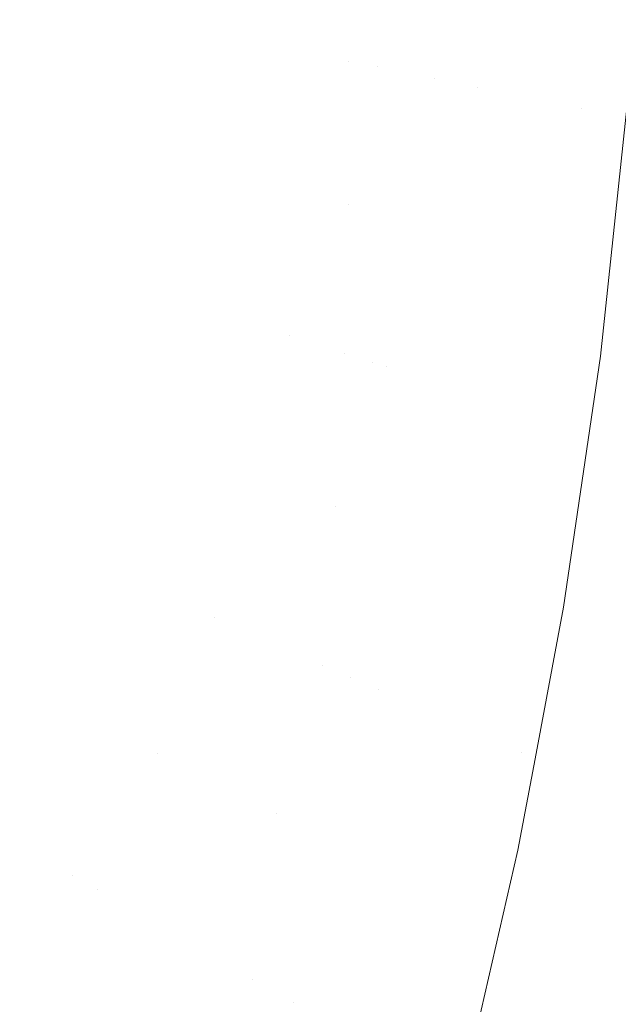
# Model space of a CAD drawing. Header units: centimetres. Extents: x -17.1 to 18.2, y 4.2 to 6.
# Tile 247 of 256: x 6.3812 to 6.4224, y 4.5993 to 4.6671. Entities that reach past the tile are written whole.
import ezdxf

# ---------------------------------------------------------------- set-up
doc = ezdxf.new("R2010")
doc.units = ezdxf.units.CM
doc.header["$LTSCALE"] = 2.54
doc.layers.add('Lucido design-1', color=7, linetype='Continuous')

# ---------------------------------------------------------------- blocks, each defined once
blk = doc.blocks.new('Gruppo-3-1')
at = {"color": 7, "linetype": 'Continuous', "lineweight": 9}
blk.add_3dface([(-17.020308, 5.900212, -2276.22217), (-17.020308, 4.300212, -2276.22217), (18.147234, 4.300212, -2276.22217), (18.147234, 5.900212, -2276.22217)], dxfattribs=at)
for points, invisible_edges in [([(18.147234, 5.900212, -2277.02217), (6.24222, 4.401209, -2277.02217), (6.247738, 4.402007, -2277.02217)], 9), ([(6.24222, 4.401209, -2277.02217), (18.147234, 5.900212, -2277.02217), (18.147234, 4.300212, -2277.02217)], 9), ([(18.147234, 5.900212, -2277.02217), (6.247738, 4.402007, -2277.02217), (6.250767, 4.402575, -2277.02217)], 9), ([(6.250767, 4.402575, -2277.02217), (6.253268, 4.403044, -2277.02217), (18.147234, 5.900212, -2277.02217)], 10), ([(18.147234, 5.900212, -2277.02217), (6.253268, 4.403044, -2277.02217), (6.258817, 4.404324, -2277.02217)], 9), ([(18.147234, 5.900212, -2277.02217), (6.258817, 4.404324, -2277.02217), (6.26439, 4.405856, -2277.02217)], 9), ([(18.147234, 5.900212, -2277.02217), (6.26439, 4.405856, -2277.02217), (6.269994, 4.407647, -2277.02217)], 9), ([(18.147234, 5.900212, -2277.02217), (6.269994, 4.407647, -2277.02217), (6.275634, 4.409711, -2277.02217)], 9), ([(18.147234, 5.900212, -2277.02217), (6.275634, 4.409711, -2277.02217), (6.281313, 4.412058, -2277.02217)], 9), ([(18.147234, 5.900212, -2277.02217), (6.281313, 4.412058, -2277.02217), (6.287038, 4.414703, -2277.02217)], 9), ([(18.147234, 5.900212, -2277.02217), (6.287038, 4.414703, -2277.02217), (6.292811, 4.417664, -2277.02217)], 9), ([(18.147234, 5.900212, -2277.02217), (6.292811, 4.417664, -2277.02217), (6.298004, 4.420601, -2277.02217), (6.298635, 4.420958, -2277.02217)], 9), ([(18.147234, 5.900212, -2277.02217), (6.298635, 4.420958, -2277.02217), (6.304513, 4.424607, -2277.02217)], 9), ([(18.147234, 5.900212, -2277.02217), (6.304513, 4.424607, -2277.02217), (6.310445, 4.428633, -2277.02217)], 9), ([(18.147234, 5.900212, -2277.02217), (6.310445, 4.428633, -2277.02217), (6.316431, 4.433061, -2277.02217)], 9), ([(18.147234, 5.900212, -2277.02217), (6.316431, 4.433061, -2277.02217), (6.319508, 4.435537, -2277.02217), (6.322469, 4.437919, -2277.02217)], 9), ([(18.147234, 5.900212, -2277.02217), (6.322469, 4.437919, -2277.02217), (6.328555, 4.443236, -2277.02217)], 9), ([(18.147234, 5.900212, -2277.02217), (6.328555, 4.443236, -2277.02217), (6.334685, 4.449043, -2277.02217)], 9), ([(18.147234, 5.900212, -2277.02217), (6.334685, 4.449043, -2277.02217), (6.340848, 4.455373, -2277.02217)], 9), ([(18.147234, 5.900212, -2277.02217), (6.340848, 4.455373, -2277.02217), (6.347034, 4.462262, -2277.02217)], 9), ([(18.147234, 5.900212, -2277.02217), (6.347034, 4.462262, -2277.02217), (6.353228, 4.469745, -2277.02217)], 9), ([(18.147234, 5.900212, -2277.02217), (6.353228, 4.469745, -2277.02217), (6.356636, 4.474215, -2277.02217)], 9), ([(6.356636, 4.474215, -2277.02217), (6.359413, 4.477858, -2277.02217), (18.147234, 5.900212, -2277.02217)], 10), ([(18.147234, 5.900212, -2277.02217), (6.359413, 4.477858, -2277.02217), (6.365564, 4.486638, -2277.02217)], 9), ([(6.365564, 4.486638, -2277.02217), (6.369371, 4.492466, -2277.02217), (18.147234, 5.900212, -2277.02217)], 10), ([(18.147234, 5.900212, -2277.02217), (6.369371, 4.492466, -2277.02217), (6.371905, 4.496635, -2277.02217)], 9), ([(6.371905, 4.496635, -2277.02217), (6.375446, 4.502463, -2277.02217), (18.147234, 5.900212, -2277.02217)], 10), ([(18.147234, 5.900212, -2277.02217), (6.375446, 4.502463, -2277.02217), (6.381366, 4.513153, -2277.02217)], 9), ([(18.147234, 5.900212, -2277.02217), (6.381366, 4.513153, -2277.02217), (6.384928, 4.520239, -2277.02217)], 9), ([(6.384928, 4.520239, -2277.02217), (6.387131, 4.52462, -2277.02217), (18.147234, 5.900212, -2277.02217)], 10), ([(18.147234, 5.900212, -2277.02217), (6.387131, 4.52462, -2277.02217), (6.392692, 4.536882, -2277.02217)], 9), ([(6.392692, 4.536882, -2277.02217), (6.397999, 4.549945, -2277.02217), (18.147234, 5.900212, -2277.02217)], 10), ([(18.147234, 5.900212, -2277.02217), (6.397999, 4.549945, -2277.02217), (6.402994, 4.563808, -2277.02217)], 9), ([(18.147234, 5.900212, -2277.02217), (6.402994, 4.563808, -2277.02217), (6.404562, 4.568772, -2277.02217)], 9), ([(6.404562, 4.568772, -2277.02217), (6.40762, 4.578454, -2277.02217), (18.147234, 5.900212, -2277.02217)], 10), ([(6.40762, 4.578454, -2277.02217), (6.411813, 4.59385, -2277.02217), (18.147234, 5.900212, -2277.02217)], 10), ([(6.411813, 4.59385, -2277.02217), (6.415513, 4.609947, -2277.02217), (18.147234, 5.900212, -2277.02217)], 10), ([(6.415513, 4.609947, -2277.02217), (6.416693, 4.616227, -2277.02217), (18.147234, 5.900212, -2277.02217)], 10), ([(6.416693, 4.616227, -2277.02217), (6.418658, 4.626677, -2277.02217), (18.147234, 5.900212, -2277.02217)], 10), ([(6.418658, 4.626677, -2277.02217), (6.421195, 4.643954, -2277.02217), (18.147234, 5.900212, -2277.02217)], 10), ([(18.147234, 5.900212, -2277.02217), (6.421195, 4.643954, -2277.02217), (6.422938, 4.660392, -2277.02217)], 9), ([(6.411407, 4.700212, -2277.020119), (6.409764, 4.663058, -2277.020128), (6.41002, 4.68227, -2277.019806)], 11), ([(6.411407, 4.700212, -2277.020119), (6.412441, 4.700212, -2277.020436), (6.410761, 4.662856, -2277.020427), (6.409764, 4.663058, -2277.020128)], 14), ([(6.411762, 4.662654, -2277.020704), (6.410761, 4.662856, -2277.020427), (6.412441, 4.700212, -2277.020436), (6.413422, 4.700212, -2277.020694)], 11), ([(6.412767, 4.662451, -2277.020957), (6.411762, 4.662654, -2277.020704), (6.413422, 4.700212, -2277.020694), (6.414279, 4.700212, -2277.02092)], 11), ([(6.414279, 4.700212, -2277.02092), (6.414435, 4.700212, -2277.020954), (6.412767, 4.662451, -2277.020957)], 10), ([(6.413776, 4.662247, -2277.021186), (6.412767, 4.662451, -2277.020957), (6.414435, 4.700212, -2277.020954), (6.416102, 4.700212, -2277.02132)], 11), ([(6.416102, 4.700212, -2277.02132), (6.416474, 4.700212, -2277.021386), (6.414788, 4.662042, -2277.021392), (6.413776, 4.662247, -2277.021186)], 14), ([(6.415803, 4.661837, -2277.021574), (6.414788, 4.662042, -2277.021392), (6.416474, 4.700212, -2277.021386), (6.417912, 4.700212, -2277.02164)], 11), ([(6.417912, 4.700212, -2277.02164), (6.418525, 4.700212, -2277.021723), (6.416821, 4.661631, -2277.021731), (6.415803, 4.661837, -2277.021574)], 14), ([(6.417841, 4.661424, -2277.021865), (6.416821, 4.661631, -2277.021731), (6.418525, 4.700212, -2277.021723), (6.419709, 4.700212, -2277.021883)], 11), ([(6.419709, 4.700212, -2277.021883), (6.420585, 4.700212, -2277.021966), (6.418863, 4.661218, -2277.021975), (6.417841, 4.661424, -2277.021865)], 14), ([(6.419886, 4.661011, -2277.02206), (6.418863, 4.661218, -2277.021975), (6.420585, 4.700212, -2277.021966), (6.421497, 4.700212, -2277.022051)], 11), ([(6.421617, 4.700212, -2277.022058), (6.423276, 4.700212, -2277.022146), (6.420911, 4.660804, -2277.022121), (6.419886, 4.661011, -2277.02206)], 14), ([(6.421497, 4.700212, -2277.022051), (6.421617, 4.700212, -2277.022058), (6.419886, 4.661011, -2277.02206)], 10), ([(6.421936, 4.660596, -2277.022158), (6.420911, 4.660804, -2277.022121), (6.423276, 4.700212, -2277.022146), (6.423685, 4.700212, -2277.022153)], 11), ([(6.421936, 4.660596, -2277.022158), (6.423685, 4.700212, -2277.022153), (6.424712, 4.697506, -2277.02217), (6.424255, 4.679716, -2277.02217)], 11), ([(6.403655, 4.673768, -2277.017404), (6.405109, 4.682749, -2277.017858), (6.403894, 4.664245, -2277.017858)], 11), ([(6.405109, 4.682749, -2277.017858), (6.406079, 4.682655, -2277.018292), (6.404857, 4.66405, -2277.018292), (6.403894, 4.664245, -2277.017858)], 15), ([(6.405827, 4.663854, -2277.018703), (6.404857, 4.66405, -2277.018292), (6.406079, 4.682655, -2277.018292), (6.407055, 4.68256, -2277.018703)], 15), ([(6.407055, 4.68256, -2277.018703), (6.408038, 4.682464, -2277.019093), (6.406803, 4.663657, -2277.019093), (6.405827, 4.663854, -2277.018703)], 15), ([(6.407785, 4.663458, -2277.019461), (6.406803, 4.663657, -2277.019093), (6.408038, 4.682464, -2277.019093), (6.409026, 4.682367, -2277.019461)], 15), ([(6.409026, 4.682367, -2277.019461), (6.41002, 4.68227, -2277.019806), (6.408772, 4.663258, -2277.019806), (6.407785, 4.663458, -2277.019461)], 15), ([(6.409764, 4.663058, -2277.020128), (6.408772, 4.663258, -2277.019806), (6.41002, 4.68227, -2277.019806)], 11), ([(6.424255, 4.679716, -2277.02217), (6.423073, 4.661673, -2277.02217), (6.422938, 4.660392, -2277.02217), (6.421936, 4.660596, -2277.022158)], 12), ([(6.391054, 4.675644, -2277.008989), (6.390387, 4.666976, -2277.008989), (6.388744, 4.667308, -2277.007509), (6.389405, 4.67589, -2277.007509)], 15), ([(6.392745, 4.675393, -2277.010405), (6.392071, 4.666636, -2277.010405), (6.390387, 4.666976, -2277.008989), (6.391054, 4.675644, -2277.008989)], 15), ([(6.394475, 4.675135, -2277.011756), (6.393794, 4.666287, -2277.011756), (6.392071, 4.666636, -2277.010405), (6.392745, 4.675393, -2277.010405)], 15), ([(6.396242, 4.674872, -2277.013037), (6.395554, 4.665931, -2277.013037), (6.393794, 4.666287, -2277.011756), (6.394475, 4.675135, -2277.011756)], 15), ([(6.398046, 4.674603, -2277.014245), (6.397351, 4.665568, -2277.014245), (6.395554, 4.665931, -2277.013037), (6.396242, 4.674872, -2277.013037)], 15), ([(6.399884, 4.67433, -2277.015378), (6.399181, 4.665198, -2277.015378), (6.397351, 4.665568, -2277.014245), (6.398046, 4.674603, -2277.014245)], 15), ([(6.401755, 4.674051, -2277.016431), (6.401044, 4.664821, -2277.016431), (6.399181, 4.665198, -2277.015378), (6.399884, 4.67433, -2277.015378)], 15), ([(6.403655, 4.673768, -2277.017404), (6.402937, 4.664438, -2277.017404), (6.401044, 4.664821, -2277.016431), (6.401755, 4.674051, -2277.016431)], 15), ([(6.403894, 4.664245, -2277.017858), (6.402937, 4.664438, -2277.017404), (6.403655, 4.673768, -2277.017404)], 11), ([(6.38033, 4.660439, -2276.999294), (6.381177, 4.668839, -2276.999294), (6.382601, 4.668551, -2277.001035), (6.381746, 4.660074, -2277.001035)], 15), ([(6.381746, 4.660074, -2277.001035), (6.382601, 4.668551, -2277.001035), (6.38407, 4.668254, -2277.00273), (6.383208, 4.659697, -2277.00273)], 15), ([(6.383208, 4.659697, -2277.00273), (6.38407, 4.668254, -2277.00273), (6.385585, 4.667947, -2277.004376), (6.384714, 4.659309, -2277.004376)], 15), ([(6.384714, 4.659309, -2277.004376), (6.385585, 4.667947, -2277.004376), (6.387143, 4.667632, -2277.005971), (6.386263, 4.65891, -2277.005971)], 15), ([(6.386263, 4.65891, -2277.005971), (6.387143, 4.667632, -2277.005971), (6.388744, 4.667308, -2277.007509), (6.387856, 4.658499, -2277.007509)], 15), ([(6.387856, 4.658499, -2277.007509), (6.388744, 4.667308, -2277.007509), (6.390387, 4.666976, -2277.008989), (6.38949, 4.658078, -2277.008989)], 15), ([(6.38949, 4.658078, -2277.008989), (6.390387, 4.666976, -2277.008989), (6.392071, 4.666636, -2277.010405), (6.391164, 4.657646, -2277.010405)], 15), ([(6.391164, 4.657646, -2277.010405), (6.392071, 4.666636, -2277.010405), (6.393794, 4.666287, -2277.011756), (6.392878, 4.657205, -2277.011756)], 15), ([(6.392878, 4.657205, -2277.011756), (6.393794, 4.666287, -2277.011756), (6.395554, 4.665931, -2277.013037), (6.394629, 4.656753, -2277.013037)], 15), ([(6.394629, 4.656753, -2277.013037), (6.395554, 4.665931, -2277.013037), (6.397351, 4.665568, -2277.014245), (6.396415, 4.656293, -2277.014245)], 15), ([(6.396415, 4.656293, -2277.014245), (6.397351, 4.665568, -2277.014245), (6.399181, 4.665198, -2277.015378), (6.398236, 4.655823, -2277.015378)], 15), ([(6.398236, 4.655823, -2277.015378), (6.399181, 4.665198, -2277.015378), (6.401044, 4.664821, -2277.016431), (6.400089, 4.655346, -2277.016431)], 15), ([(6.400089, 4.655346, -2277.016431), (6.401044, 4.664821, -2277.016431), (6.402937, 4.664438, -2277.017404), (6.401971, 4.654861, -2277.017404)], 15), ([(6.402923, 4.654615, -2277.017858), (6.401971, 4.654861, -2277.017404), (6.402937, 4.664438, -2277.017404), (6.403894, 4.664245, -2277.017858)], 15), ([(6.403894, 4.664245, -2277.017858), (6.404857, 4.66405, -2277.018292), (6.403881, 4.654368, -2277.018292), (6.402923, 4.654615, -2277.017858)], 15), ([(6.403881, 4.654368, -2277.018292), (6.404857, 4.66405, -2277.018292), (6.405827, 4.663854, -2277.018703)], 11), ([(6.403881, 4.654368, -2277.018292), (6.405827, 4.663854, -2277.018703), (6.403591, 4.644143, -2277.018703)], 11), ([(6.405827, 4.663854, -2277.018703), (6.406803, 4.663657, -2277.019093), (6.404555, 4.643839, -2277.019093), (6.403591, 4.644143, -2277.018703)], 15), ([(6.405524, 4.643533, -2277.019461), (6.404555, 4.643839, -2277.019093), (6.406803, 4.663657, -2277.019093), (6.407785, 4.663458, -2277.019461)], 15), ([(6.407785, 4.663458, -2277.019461), (6.408772, 4.663258, -2277.019806), (6.406499, 4.643225, -2277.019806), (6.405524, 4.643533, -2277.019461)], 15), ([(6.406499, 4.643225, -2277.019806), (6.409764, 4.663058, -2277.020128), (6.403989, 4.621841, -2277.020128)], 11), ([(6.409764, 4.663058, -2277.020128), (6.410761, 4.662856, -2277.020427), (6.404955, 4.621416, -2277.020427), (6.403989, 4.621841, -2277.020128)], 15), ([(6.405925, 4.620989, -2277.020704), (6.404955, 4.621416, -2277.020427), (6.410761, 4.662856, -2277.020427), (6.411762, 4.662654, -2277.020704)], 15), ([(6.406499, 4.643225, -2277.019806), (6.408772, 4.663258, -2277.019806), (6.409764, 4.663058, -2277.020128)], 11), ([(6.411762, 4.662654, -2277.020704), (6.412767, 4.662451, -2277.020957), (6.406898, 4.62056, -2277.020957), (6.405925, 4.620989, -2277.020704)], 15), ([(6.407875, 4.62013, -2277.021186), (6.406898, 4.62056, -2277.020957), (6.412767, 4.662451, -2277.020957), (6.413776, 4.662247, -2277.021186)], 15), ([(6.413776, 4.662247, -2277.021186), (6.414788, 4.662042, -2277.021392), (6.408856, 4.619698, -2277.021392), (6.407875, 4.62013, -2277.021186)], 15), ([(6.409839, 4.619265, -2277.021574), (6.408856, 4.619698, -2277.021392), (6.414788, 4.662042, -2277.021392), (6.415803, 4.661837, -2277.021574)], 15), ([(6.415803, 4.661837, -2277.021574), (6.416821, 4.661631, -2277.021731), (6.410825, 4.618831, -2277.021731), (6.409839, 4.619265, -2277.021574)], 15), ([(6.411813, 4.618396, -2277.021865), (6.410825, 4.618831, -2277.021731), (6.416821, 4.661631, -2277.021731), (6.417841, 4.661424, -2277.021865)], 15), ([(6.417841, 4.661424, -2277.021865), (6.418863, 4.661218, -2277.021975), (6.412802, 4.61796, -2277.021975), (6.411813, 4.618396, -2277.021865)], 15), ([(6.413794, 4.617524, -2277.02206), (6.412802, 4.61796, -2277.021975), (6.418863, 4.661218, -2277.021975), (6.419886, 4.661011, -2277.02206)], 15), ([(6.419886, 4.661011, -2277.02206), (6.420911, 4.660804, -2277.022121), (6.414786, 4.617087, -2277.022121), (6.413794, 4.617524, -2277.02206)], 15), ([(6.415779, 4.616649, -2277.022158), (6.414786, 4.617087, -2277.022121), (6.420911, 4.660804, -2277.022121), (6.421936, 4.660596, -2277.022158)], 15), ([(6.381746, 4.660074, -2277.001035), (6.380654, 4.651387, -2277.001035), (6.379248, 4.651831, -2276.999294), (6.38033, 4.660439, -2276.999294)], 15), ([(6.383208, 4.659697, -2277.00273), (6.382105, 4.650928, -2277.00273), (6.380654, 4.651387, -2277.001035), (6.381746, 4.660074, -2277.001035)], 15), ([(6.421195, 4.643954, -2277.02217), (6.418658, 4.626677, -2277.02217), (6.415779, 4.616649, -2277.022158), (6.421936, 4.660596, -2277.022158)], 14), ([(6.421936, 4.660596, -2277.022158), (6.422938, 4.660392, -2277.02217), (6.421195, 4.643954, -2277.02217)], 9), ([(6.384714, 4.659309, -2277.004376), (6.3836, 4.650456, -2277.004376), (6.382105, 4.650928, -2277.00273), (6.383208, 4.659697, -2277.00273)], 15), ([(6.386263, 4.65891, -2277.005971), (6.385139, 4.64997, -2277.005971), (6.3836, 4.650456, -2277.004376), (6.384714, 4.659309, -2277.004376)], 15), ([(6.387856, 4.658499, -2277.007509), (6.38672, 4.649471, -2277.007509), (6.385139, 4.64997, -2277.005971), (6.386263, 4.65891, -2277.005971)], 15), ([(6.38949, 4.658078, -2277.008989), (6.388343, 4.648959, -2277.008989), (6.38672, 4.649471, -2277.007509), (6.387856, 4.658499, -2277.007509)], 15), ([(6.391164, 4.657646, -2277.010405), (6.390006, 4.648433, -2277.010405), (6.388343, 4.648959, -2277.008989), (6.38949, 4.658078, -2277.008989)], 15), ([(6.392878, 4.657205, -2277.011756), (6.391707, 4.647896, -2277.011756), (6.390006, 4.648433, -2277.010405), (6.391164, 4.657646, -2277.010405)], 15), ([(6.394629, 4.656753, -2277.013037), (6.393446, 4.647347, -2277.013037), (6.391707, 4.647896, -2277.011756), (6.392878, 4.657205, -2277.011756)], 15), ([(6.396415, 4.656293, -2277.014245), (6.39522, 4.646787, -2277.014245), (6.393446, 4.647347, -2277.013037), (6.394629, 4.656753, -2277.013037)], 15), ([(6.398236, 4.655823, -2277.015378), (6.397028, 4.646216, -2277.015378), (6.39522, 4.646787, -2277.014245), (6.396415, 4.656293, -2277.014245)], 15), ([(6.400089, 4.655346, -2277.016431), (6.398867, 4.645635, -2277.016431), (6.397028, 4.646216, -2277.015378), (6.398236, 4.655823, -2277.015378)], 15), ([(6.399799, 4.645341, -2277.016928), (6.398867, 4.645635, -2277.016431), (6.400089, 4.655346, -2277.016431), (6.401971, 4.654861, -2277.017404)], 15), ([(6.401971, 4.654861, -2277.017404), (6.400737, 4.645045, -2277.017404), (6.399799, 4.645341, -2277.016928)], 11), ([(6.401682, 4.644746, -2277.017858), (6.400737, 4.645045, -2277.017404), (6.401971, 4.654861, -2277.017404), (6.402923, 4.654615, -2277.017858)], 15), ([(6.402923, 4.654615, -2277.017858), (6.403881, 4.654368, -2277.018292), (6.402633, 4.644446, -2277.018292), (6.401682, 4.644746, -2277.017858)], 15), ([(6.403591, 4.644143, -2277.018703), (6.402633, 4.644446, -2277.018292), (6.403881, 4.654368, -2277.018292)], 11), ([(6.379305, 4.6425, -2277.001035), (6.380654, 4.651387, -2277.001035), (6.382105, 4.650928, -2277.00273), (6.380744, 4.641958, -2277.00273)], 15), ([(6.380744, 4.641958, -2277.00273), (6.382105, 4.650928, -2277.00273), (6.3836, 4.650456, -2277.004376), (6.382226, 4.6414, -2277.004376)], 15), ([(6.382226, 4.6414, -2277.004376), (6.3836, 4.650456, -2277.004376), (6.385139, 4.64997, -2277.005971), (6.383751, 4.640826, -2277.005971)], 15), ([(6.383751, 4.640826, -2277.005971), (6.385139, 4.64997, -2277.005971), (6.38672, 4.649471, -2277.007509), (6.385319, 4.640235, -2277.007509)], 15), ([(6.385319, 4.640235, -2277.007509), (6.38672, 4.649471, -2277.007509), (6.388343, 4.648959, -2277.008989), (6.386927, 4.63963, -2277.008989)], 15), ([(6.386927, 4.63963, -2277.008989), (6.388343, 4.648959, -2277.008989), (6.390006, 4.648433, -2277.010405), (6.388575, 4.639009, -2277.010405)], 15), ([(6.388575, 4.639009, -2277.010405), (6.390006, 4.648433, -2277.010405), (6.391707, 4.647896, -2277.011756), (6.390262, 4.638374, -2277.011756)], 15), ([(6.390262, 4.638374, -2277.011756), (6.391707, 4.647896, -2277.011756), (6.393446, 4.647347, -2277.013037), (6.391985, 4.637725, -2277.013037)], 15), ([(6.391985, 4.637725, -2277.013037), (6.393446, 4.647347, -2277.013037), (6.39522, 4.646787, -2277.014245), (6.393744, 4.637063, -2277.014245)], 15), ([(6.393744, 4.637063, -2277.014245), (6.39522, 4.646787, -2277.014245), (6.397028, 4.646216, -2277.015378), (6.395536, 4.636388, -2277.015378)], 15), ([(6.395536, 4.636388, -2277.015378), (6.397028, 4.646216, -2277.015378), (6.398867, 4.645635, -2277.016431), (6.39736, 4.635701, -2277.016431)], 15), ([(6.398283, 4.635354, -2277.016928), (6.39736, 4.635701, -2277.016431), (6.398867, 4.645635, -2277.016431), (6.399799, 4.645341, -2277.016928)], 15), ([(6.399799, 4.645341, -2277.016928), (6.400737, 4.645045, -2277.017404), (6.399213, 4.635004, -2277.017404), (6.398283, 4.635354, -2277.016928)], 15), ([(6.40015, 4.634651, -2277.017858), (6.399213, 4.635004, -2277.017404), (6.400737, 4.645045, -2277.017404), (6.401682, 4.644746, -2277.017858)], 15), ([(6.401682, 4.644746, -2277.017858), (6.402633, 4.644446, -2277.018292), (6.401093, 4.634296, -2277.018292), (6.40015, 4.634651, -2277.017858)], 15), ([(6.402042, 4.633938, -2277.018703), (6.401093, 4.634296, -2277.018292), (6.402633, 4.644446, -2277.018292), (6.403591, 4.644143, -2277.018703)], 15), ([(6.403591, 4.644143, -2277.018703), (6.404555, 4.643839, -2277.019093), (6.402998, 4.633579, -2277.019093), (6.402042, 4.633938, -2277.018703)], 15), ([(6.402998, 4.633579, -2277.019093), (6.404555, 4.643839, -2277.019093), (6.405524, 4.643533, -2277.019461)], 11), ([(6.402998, 4.633579, -2277.019093), (6.405524, 4.643533, -2277.019461), (6.402073, 4.622686, -2277.019461)], 11), ([(6.405524, 4.643533, -2277.019461), (6.406499, 4.643225, -2277.019806), (6.403029, 4.622265, -2277.019806), (6.402073, 4.622686, -2277.019461)], 15), ([(6.403989, 4.621841, -2277.020128), (6.403029, 4.622265, -2277.019806), (6.406499, 4.643225, -2277.019806)], 11), ([(6.382226, 4.6414, -2277.004376), (6.38057, 4.632155, -2277.004376), (6.379104, 4.632801, -2277.00273), (6.380744, 4.641958, -2277.00273)], 15), ([(6.383751, 4.640826, -2277.005971), (6.382079, 4.63149, -2277.005971), (6.38057, 4.632155, -2277.004376), (6.382226, 4.6414, -2277.004376)], 15), ([(6.385319, 4.640235, -2277.007509), (6.38363, 4.630807, -2277.007509), (6.382079, 4.63149, -2277.005971), (6.383751, 4.640826, -2277.005971)], 15), ([(6.386927, 4.63963, -2277.008989), (6.385222, 4.630107, -2277.008989), (6.38363, 4.630807, -2277.007509), (6.385319, 4.640235, -2277.007509)], 15), ([(6.388575, 4.639009, -2277.010405), (6.386852, 4.629388, -2277.010405), (6.385222, 4.630107, -2277.008989), (6.386927, 4.63963, -2277.008989)], 15), ([(6.390262, 4.638374, -2277.011756), (6.388521, 4.628654, -2277.011756), (6.386852, 4.629388, -2277.010405), (6.388575, 4.639009, -2277.010405)], 15), ([(6.391985, 4.637725, -2277.013037), (6.390226, 4.627903, -2277.013037), (6.388521, 4.628654, -2277.011756), (6.390262, 4.638374, -2277.011756)], 15), ([(6.393744, 4.637063, -2277.014245), (6.391966, 4.627136, -2277.014245), (6.390226, 4.627903, -2277.013037), (6.391985, 4.637725, -2277.013037)], 15), ([(6.395536, 4.636388, -2277.015378), (6.39374, 4.626355, -2277.015378), (6.391966, 4.627136, -2277.014245), (6.393744, 4.637063, -2277.014245)], 15), ([(6.394638, 4.62596, -2277.015914), (6.39374, 4.626355, -2277.015378), (6.395536, 4.636388, -2277.015378), (6.39736, 4.635701, -2277.016431)], 15), ([(6.39736, 4.635701, -2277.016431), (6.395544, 4.625561, -2277.016431), (6.394638, 4.62596, -2277.015914)], 11), ([(6.396457, 4.625159, -2277.016928), (6.395544, 4.625561, -2277.016431), (6.39736, 4.635701, -2277.016431), (6.398283, 4.635354, -2277.016928)], 15), ([(6.398283, 4.635354, -2277.016928), (6.399213, 4.635004, -2277.017404), (6.397377, 4.624753, -2277.017404), (6.396457, 4.625159, -2277.016928)], 15), ([(6.398304, 4.624345, -2277.017858), (6.397377, 4.624753, -2277.017404), (6.399213, 4.635004, -2277.017404), (6.40015, 4.634651, -2277.017858)], 15), ([(6.40015, 4.634651, -2277.017858), (6.401093, 4.634296, -2277.018292), (6.399237, 4.623934, -2277.018292), (6.398304, 4.624345, -2277.017858)], 15), ([(6.400177, 4.623521, -2277.018703), (6.399237, 4.623934, -2277.018292), (6.401093, 4.634296, -2277.018292), (6.402042, 4.633938, -2277.018703)], 15), ([(6.402042, 4.633938, -2277.018703), (6.402998, 4.633579, -2277.019093), (6.401122, 4.623104, -2277.019093), (6.400177, 4.623521, -2277.018703)], 15), ([(6.402073, 4.622686, -2277.019461), (6.401122, 4.623104, -2277.019093), (6.402998, 4.633579, -2277.019093)], 11), ([(6.378613, 4.622739, -2277.004376), (6.38057, 4.632155, -2277.004376), (6.382079, 4.63149, -2277.005971), (6.380103, 4.621983, -2277.005971)], 15), ([(6.380103, 4.621983, -2277.005971), (6.382079, 4.63149, -2277.005971), (6.38363, 4.630807, -2277.007509), (6.381634, 4.621205, -2277.007509)], 15), ([(6.381634, 4.621205, -2277.007509), (6.38363, 4.630807, -2277.007509), (6.385222, 4.630107, -2277.008989), (6.383206, 4.620408, -2277.008989)], 15), ([(6.383206, 4.620408, -2277.008989), (6.385222, 4.630107, -2277.008989), (6.386852, 4.629388, -2277.010405), (6.384816, 4.61959, -2277.010405)], 15), ([(6.384816, 4.61959, -2277.010405), (6.386852, 4.629388, -2277.010405), (6.388521, 4.628654, -2277.011756), (6.386463, 4.618753, -2277.011756)], 15), ([(6.386463, 4.618753, -2277.011756), (6.388521, 4.628654, -2277.011756), (6.390226, 4.627903, -2277.013037), (6.388147, 4.617899, -2277.013037)], 15), ([(6.388147, 4.617899, -2277.013037), (6.390226, 4.627903, -2277.013037), (6.391966, 4.627136, -2277.014245), (6.389865, 4.617026, -2277.014245)], 15), ([(6.390736, 4.616584, -2277.014821), (6.389865, 4.617026, -2277.014245), (6.391966, 4.627136, -2277.014245), (6.39374, 4.626355, -2277.015378)], 15), ([(6.39374, 4.626355, -2277.015378), (6.391616, 4.616137, -2277.015378), (6.390736, 4.616584, -2277.014821)], 11), ([(6.392503, 4.615687, -2277.015914), (6.391616, 4.616137, -2277.015378), (6.39374, 4.626355, -2277.015378), (6.394638, 4.62596, -2277.015914)], 15), ([(6.418658, 4.626677, -2277.02217), (6.416693, 4.616227, -2277.02217), (6.415779, 4.616649, -2277.022158)], 10), ([(6.394638, 4.62596, -2277.015914), (6.395544, 4.625561, -2277.016431), (6.393397, 4.615233, -2277.016431), (6.392503, 4.615687, -2277.015914)], 15), ([(6.394299, 4.614775, -2277.016928), (6.393397, 4.615233, -2277.016431), (6.395544, 4.625561, -2277.016431), (6.396457, 4.625159, -2277.016928)], 15), ([(6.396457, 4.625159, -2277.016928), (6.397377, 4.624753, -2277.017404), (6.395207, 4.614314, -2277.017404), (6.394299, 4.614775, -2277.016928)], 15), ([(6.396122, 4.613849, -2277.017858), (6.395207, 4.614314, -2277.017404), (6.397377, 4.624753, -2277.017404), (6.398304, 4.624345, -2277.017858)], 15), ([(6.398304, 4.624345, -2277.017858), (6.399237, 4.623934, -2277.018292), (6.397044, 4.613381, -2277.018292), (6.396122, 4.613849, -2277.017858)], 15), ([(6.397971, 4.61291, -2277.018703), (6.397044, 4.613381, -2277.018292), (6.399237, 4.623934, -2277.018292), (6.400177, 4.623521, -2277.018703)], 15), ([(6.400177, 4.623521, -2277.018703), (6.401122, 4.623104, -2277.019093), (6.398905, 4.612436, -2277.019093), (6.397971, 4.61291, -2277.018703)], 15), ([(6.398905, 4.612436, -2277.019093), (6.401122, 4.623104, -2277.019093), (6.402073, 4.622686, -2277.019461)], 11), ([(6.398905, 4.612436, -2277.019093), (6.402073, 4.622686, -2277.019461), (6.397247, 4.601064, -2277.019461)], 11), ([(6.402073, 4.622686, -2277.019461), (6.403029, 4.622265, -2277.019806), (6.398177, 4.600526, -2277.019806), (6.397247, 4.601064, -2277.019461)], 15), ([(6.399112, 4.599984, -2277.020128), (6.398177, 4.600526, -2277.019806), (6.403029, 4.622265, -2277.019806), (6.403989, 4.621841, -2277.020128)], 15), ([(6.381634, 4.621205, -2277.007509), (6.379311, 4.611451, -2277.007509), (6.377802, 4.612324, -2277.005971), (6.380103, 4.621983, -2277.005971)], 15), ([(6.403989, 4.621841, -2277.020128), (6.404955, 4.621416, -2277.020427), (6.400051, 4.599441, -2277.020427), (6.399112, 4.599984, -2277.020128)], 15), ([(6.400051, 4.599441, -2277.020427), (6.404955, 4.621416, -2277.020427), (6.405925, 4.620989, -2277.020704)], 11), ([(6.383206, 4.620408, -2277.008989), (6.380858, 4.610555, -2277.008989), (6.379311, 4.611451, -2277.007509), (6.381634, 4.621205, -2277.007509)], 15), ([(6.400051, 4.599441, -2277.020427), (6.405925, 4.620989, -2277.020704), (6.394471, 4.576228, -2277.020704)], 11), ([(6.405925, 4.620989, -2277.020704), (6.406898, 4.62056, -2277.020957), (6.395382, 4.575557, -2277.020957), (6.394471, 4.576228, -2277.020704)], 15), ([(6.384816, 4.61959, -2277.010405), (6.382444, 4.609636, -2277.010405), (6.380858, 4.610555, -2277.008989), (6.383206, 4.620408, -2277.008989)], 15), ([(6.396297, 4.574883, -2277.021186), (6.395382, 4.575557, -2277.020957), (6.406898, 4.62056, -2277.020957), (6.407875, 4.62013, -2277.021186)], 15), ([(6.407875, 4.62013, -2277.021186), (6.408856, 4.619698, -2277.021392), (6.397215, 4.574208, -2277.021392), (6.396297, 4.574883, -2277.021186)], 15), ([(6.386463, 4.618753, -2277.011756), (6.384067, 4.608696, -2277.011756), (6.382444, 4.609636, -2277.010405), (6.384816, 4.61959, -2277.010405)], 15), ([(6.398136, 4.57353, -2277.021574), (6.397215, 4.574208, -2277.021392), (6.408856, 4.619698, -2277.021392), (6.409839, 4.619265, -2277.021574)], 15), ([(6.384892, 4.608219, -2277.012405), (6.384067, 4.608696, -2277.011756), (6.386463, 4.618753, -2277.011756), (6.388147, 4.617899, -2277.013037)], 15), ([(6.409839, 4.619265, -2277.021574), (6.410825, 4.618831, -2277.021731), (6.399059, 4.57285, -2277.021731), (6.398136, 4.57353, -2277.021574)], 15), ([(6.399984, 4.57217, -2277.021865), (6.399059, 4.57285, -2277.021731), (6.410825, 4.618831, -2277.021731), (6.411813, 4.618396, -2277.021865)], 15), ([(6.411813, 4.618396, -2277.021865), (6.412802, 4.61796, -2277.021975), (6.400911, 4.571487, -2277.021975), (6.399984, 4.57217, -2277.021865)], 15), ([(6.401839, 4.570804, -2277.02206), (6.400911, 4.571487, -2277.021975), (6.412802, 4.61796, -2277.021975), (6.413794, 4.617524, -2277.02206)], 15), ([(6.388147, 4.617899, -2277.013037), (6.385726, 4.607736, -2277.013037), (6.384892, 4.608219, -2277.012405)], 11), ([(6.386568, 4.607248, -2277.01365), (6.385726, 4.607736, -2277.013037), (6.388147, 4.617899, -2277.013037), (6.389865, 4.617026, -2277.014245)], 15), ([(6.413794, 4.617524, -2277.02206), (6.414786, 4.617087, -2277.022121), (6.402768, 4.57012, -2277.022121), (6.401839, 4.570804, -2277.02206)], 15), ([(6.389865, 4.617026, -2277.014245), (6.387418, 4.606756, -2277.014245), (6.386568, 4.607248, -2277.01365)], 11), ([(6.388277, 4.606259, -2277.014821), (6.387418, 4.606756, -2277.014245), (6.389865, 4.617026, -2277.014245), (6.390736, 4.616584, -2277.014821)], 15), ([(6.403698, 4.569436, -2277.022158), (6.402768, 4.57012, -2277.022121), (6.414786, 4.617087, -2277.022121), (6.415779, 4.616649, -2277.022158)], 15), ([(6.415513, 4.609947, -2277.02217), (6.411813, 4.59385, -2277.02217), (6.403698, 4.569436, -2277.022158), (6.415779, 4.616649, -2277.022158)], 14), ([(6.415779, 4.616649, -2277.022158), (6.416693, 4.616227, -2277.02217), (6.415513, 4.609947, -2277.02217)], 9), ([(6.390736, 4.616584, -2277.014821), (6.391616, 4.616137, -2277.015378), (6.389143, 4.605757, -2277.015378), (6.388277, 4.606259, -2277.014821)], 15), ([(6.390017, 4.605251, -2277.015914), (6.389143, 4.605757, -2277.015378), (6.391616, 4.616137, -2277.015378), (6.392503, 4.615687, -2277.015914)], 15), ([(6.392503, 4.615687, -2277.015914), (6.393397, 4.615233, -2277.016431), (6.390898, 4.604741, -2277.016431), (6.390017, 4.605251, -2277.015914)], 15), ([(6.391786, 4.604227, -2277.016928), (6.390898, 4.604741, -2277.016431), (6.393397, 4.615233, -2277.016431), (6.394299, 4.614775, -2277.016928)], 15), ([(6.394299, 4.614775, -2277.016928), (6.395207, 4.614314, -2277.017404), (6.392681, 4.603709, -2277.017404), (6.391786, 4.604227, -2277.016928)], 15), ([(6.393582, 4.603187, -2277.017858), (6.392681, 4.603709, -2277.017404), (6.395207, 4.614314, -2277.017404), (6.396122, 4.613849, -2277.017858)], 15), ([(6.396122, 4.613849, -2277.017858), (6.397044, 4.613381, -2277.018292), (6.39449, 4.602661, -2277.018292), (6.393582, 4.603187, -2277.017858)], 15), ([(6.395403, 4.602132, -2277.018703), (6.39449, 4.602661, -2277.018292), (6.397044, 4.613381, -2277.018292), (6.397971, 4.61291, -2277.018703)], 15), ([(6.397971, 4.61291, -2277.018703), (6.398905, 4.612436, -2277.019093), (6.396323, 4.601599, -2277.019093), (6.395403, 4.602132, -2277.018703)], 15), ([(6.397247, 4.601064, -2277.019461), (6.396323, 4.601599, -2277.019093), (6.398905, 4.612436, -2277.019093)], 11), ([(6.378933, 4.600067, -2277.009705), (6.378159, 4.600574, -2277.008989), (6.380858, 4.610555, -2277.008989), (6.382444, 4.609636, -2277.010405)], 15), ([(6.382444, 4.609636, -2277.010405), (6.379717, 4.599554, -2277.010405), (6.378933, 4.600067, -2277.009705)], 11), ([(6.38051, 4.599034, -2277.011089), (6.379717, 4.599554, -2277.010405), (6.382444, 4.609636, -2277.010405), (6.384067, 4.608696, -2277.011756)], 15), ([(6.384067, 4.608696, -2277.011756), (6.381312, 4.598509, -2277.011756), (6.38051, 4.599034, -2277.011089)], 11), ([(6.382122, 4.597978, -2277.012405), (6.381312, 4.598509, -2277.011756), (6.384067, 4.608696, -2277.011756), (6.384892, 4.608219, -2277.012405)], 15), ([(6.384892, 4.608219, -2277.012405), (6.385726, 4.607736, -2277.013037), (6.382941, 4.597442, -2277.013037), (6.382122, 4.597978, -2277.012405)], 15), ([(6.383769, 4.5969, -2277.01365), (6.382941, 4.597442, -2277.013037), (6.385726, 4.607736, -2277.013037), (6.386568, 4.607248, -2277.01365)], 15), ([(6.386568, 4.607248, -2277.01365), (6.387418, 4.606756, -2277.014245), (6.384604, 4.596353, -2277.014245), (6.383769, 4.5969, -2277.01365)], 15), ([(6.385448, 4.5958, -2277.014821), (6.384604, 4.596353, -2277.014245), (6.387418, 4.606756, -2277.014245), (6.388277, 4.606259, -2277.014821)], 15), ([(6.388277, 4.606259, -2277.014821), (6.389143, 4.605757, -2277.015378), (6.386299, 4.595243, -2277.015378), (6.385448, 4.5958, -2277.014821)], 15), ([(6.387157, 4.59468, -2277.015914), (6.386299, 4.595243, -2277.015378), (6.389143, 4.605757, -2277.015378), (6.390017, 4.605251, -2277.015914)], 15), ([(6.390017, 4.605251, -2277.015914), (6.390898, 4.604741, -2277.016431), (6.388023, 4.594113, -2277.016431), (6.387157, 4.59468, -2277.015914)], 15), ([(6.388895, 4.593542, -2277.016928), (6.388023, 4.594113, -2277.016431), (6.390898, 4.604741, -2277.016431), (6.391786, 4.604227, -2277.016928)], 15), ([(6.391786, 4.604227, -2277.016928), (6.392681, 4.603709, -2277.017404), (6.389775, 4.592966, -2277.017404), (6.388895, 4.593542, -2277.016928)], 15), ([(6.39066, 4.592386, -2277.017858), (6.389775, 4.592966, -2277.017404), (6.392681, 4.603709, -2277.017404), (6.393582, 4.603187, -2277.017858)], 15), ([(6.393582, 4.603187, -2277.017858), (6.39449, 4.602661, -2277.018292), (6.391552, 4.591802, -2277.018292), (6.39066, 4.592386, -2277.017858)], 15), ([(6.39245, 4.591214, -2277.018703), (6.391552, 4.591802, -2277.018292), (6.39449, 4.602661, -2277.018292), (6.395403, 4.602132, -2277.018703)], 15), ([(6.395403, 4.602132, -2277.018703), (6.396323, 4.601599, -2277.019093), (6.393353, 4.590622, -2277.019093), (6.39245, 4.591214, -2277.018703)], 15), ([(6.393353, 4.590622, -2277.019093), (6.397247, 4.601064, -2277.019461), (6.390864, 4.578883, -2277.019461)], 11), ([(6.397247, 4.601064, -2277.019461), (6.398177, 4.600526, -2277.019806), (6.391759, 4.578224, -2277.019806), (6.390864, 4.578883, -2277.019461)], 15), ([(6.393353, 4.590622, -2277.019093), (6.396323, 4.601599, -2277.019093), (6.397247, 4.601064, -2277.019461)], 11), ([(6.392659, 4.577561, -2277.020128), (6.391759, 4.578224, -2277.019806), (6.398177, 4.600526, -2277.019806), (6.399112, 4.599984, -2277.020128)], 15), ([(6.399112, 4.599984, -2277.020128), (6.400051, 4.599441, -2277.020427), (6.393563, 4.576896, -2277.020427), (6.392659, 4.577561, -2277.020128)], 15), ([(6.394471, 4.576228, -2277.020704), (6.393563, 4.576896, -2277.020427), (6.400051, 4.599441, -2277.020427)], 11)]:
    blk.add_3dface(points, dxfattribs=dict(at, invisible_edges=invisible_edges))
blk = doc.blocks.new('Gruppo-4-1')
at = {"color": 7}
blk.add_blockref('Gruppo-3-1', (0, 0), dxfattribs=at)

msp = doc.modelspace()

# ---------------------------------------------------------------- block references
at = {"layer": 'Lucido design-1', "color": 7}
msp.add_blockref('Gruppo-4-1', (0, 0), dxfattribs=at)

doc.saveas('drawing.dxf')
